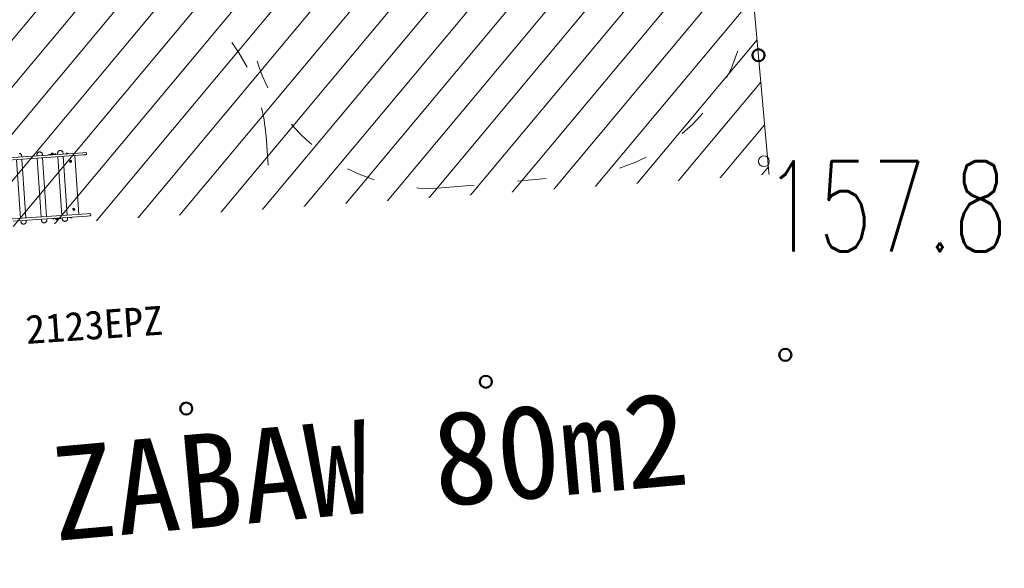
# Model space of a CAD drawing. Header units: feet. Extents: x 7492985 to 7493694, y 5986539 to 5988015.
# Tile 17 of 32: x 7493217.73 to 7493225.92, y 5986655.1 to 5986659.66. Entities that reach past the tile are written whole.
import ezdxf
from ezdxf.enums import TextEntityAlignment as Align

# ---------------------------------------------------------------- set-up
doc = ezdxf.new("R2010")
doc.units = ezdxf.units.FT
doc.header["$MEASUREMENT"] = 0
doc.linetypes.add('ACAD_ISO03W100', pattern=[30, 12, -18])
doc.layers.get('0').update_dxf_attribs({"color": 250, "linetype": 'CONTINUOUS', "lineweight": 100})
for name, color, linetype, lineweight in [('_budynek', 7, 'CONTINUOUS', 50), ('_k_kreskowanie', 250, 'CONTINUOUS', 5), ('_k_urzadzenia', 250, 'CONTINUOUS', 13), ('_k_widok', 7, 'CONTINUOUS', 18), ('_k_wymiar', 7, 'CONTINUOUS', 13), ('_k_ściany', 7, 'CONTINUOUS', 35), ('OTR_T_1', 7, 'CONTINUOUS', 18)]:
    doc.layers.add(name, color=color, linetype=linetype, lineweight=lineweight)
doc.layers.add('_k_niewidoczna', color=72, linetype='CONTINUOUS', lineweight=9, plot=False)
doc.layers.add('A_OZN_OPIS', color=7, linetype='CONTINUOUS')
doc.styles.add('GENERATED_STYLE_1', font='MS Gothic.ttf')
doc.styles.add('GENERATED_STYLE_2', font='MS Gothic.ttf')
doc.styles.get("Standard").update_dxf_attribs({"font": 'Simplex.SHX', "width": 0.75})

# ---------------------------------------------------------------- blocks, each defined once
blk = doc.blocks.new('2_OTRN')
at = {"linetype": 'Continuous'}
blk.add_circle((0, 0), 0.045, dxfattribs=at)
blk = doc.blocks.new('2123EPZ')
at = {"layer": '_k_urzadzenia'}
for p, q in [((-2.145447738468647, 0.2640000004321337), (-1.949574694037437, 0.2640000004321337)), ((-2.038236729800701, 0.2640000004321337), (-2.038236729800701, 0.2724999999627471)), ((-1.530728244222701, 0.2640000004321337), (-1.949574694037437, 0.2640000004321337)), ((-1.910904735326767, 0.2640000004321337), (-1.910904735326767, 0.2724999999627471)), ((-1.889950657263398, 0.2950000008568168), (-1.886992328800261, 0.2950000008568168)), ((-1.866038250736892, 0.2640000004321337), (-1.866038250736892, 0.2724999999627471)), ((-1.813645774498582, 0.269000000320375), (-1.808645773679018, 0.269000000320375)), ((-1.813645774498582, 0.269000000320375), (-1.813645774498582, 0.2640000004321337)), ((-1.758645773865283, 0.269000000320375), (-1.808645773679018, 0.269000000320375)), ((-1.793645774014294, 0.2710000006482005), (-1.773645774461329, 0.2710000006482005)), ((-1.793645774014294, 0.269000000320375), (-1.793645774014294, 0.2710000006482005)), ((-1.792395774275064, 0.2724500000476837), (-1.792395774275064, 0.2710000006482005)), ((-1.78834577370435, 0.2765000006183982), (-1.778945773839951, 0.2765000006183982)), ((-1.774895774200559, 0.2724500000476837), (-1.774895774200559, 0.2710000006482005)), ((-1.773645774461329, 0.269000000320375), (-1.773645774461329, 0.2710000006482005)), ((-1.758645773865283, 0.269000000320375), (-1.753645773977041, 0.269000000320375)), ((-1.753645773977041, 0.2640000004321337), (-1.753645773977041, 0.269000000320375)), ((-1.738706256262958, 0.2640000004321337), (-1.738706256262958, 0.2724999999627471)), ((-1.717752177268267, 0.2950000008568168), (-1.714793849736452, 0.2950000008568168)), ((-1.693839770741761, 0.2640000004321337), (-1.693839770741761, 0.2724999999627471)), ((-1.670606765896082, 0.2655570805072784), (-1.670606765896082, 0.2641070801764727)), ((-1.670606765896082, 0.2641070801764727), (-1.653106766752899, 0.2641070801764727)), ((-1.66655676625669, 0.2696070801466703), (-1.657156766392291, 0.2696070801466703)), ((-1.653106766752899, 0.2655570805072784), (-1.653106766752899, 0.2641070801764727)), ((-1.506000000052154, 0.2640000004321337), (-1.530728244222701, 0.2640000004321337)), ((-1.5, 0.2580000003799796), (-1.5, 0.2510000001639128)), ((-1.949574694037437, 0.2450000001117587), (-2.394989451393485, 0.2450000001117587)), ((-2.083103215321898, -0.2449999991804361), (-2.083103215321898, 0.2450000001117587)), ((-2.038236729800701, -0.2449999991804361), (-2.038236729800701, 0.2450000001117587)), ((-1.949574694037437, 0.2450000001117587), (-1.530728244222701, 0.2450000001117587)), ((-1.910904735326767, -0.2449999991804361), (-1.910904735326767, 0.2450000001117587)), ((-1.866038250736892, -0.2449999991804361), (-1.866038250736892, 0.2450000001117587)), ((-1.738706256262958, -0.2449999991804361), (-1.738706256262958, 0.2450000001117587)), ((-1.693839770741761, -0.2449999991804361), (-1.693839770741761, 0.2450000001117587)), ((-1.639590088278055, 0.1998280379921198), (-1.6381572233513, 0.2029103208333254)), ((-1.637887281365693, 0.1969177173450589), (-1.639590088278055, 0.1998280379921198)), ((-1.6381572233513, 0.2029103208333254), (-1.635021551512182, 0.2030822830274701)), ((-1.637945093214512, 0.1970165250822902), (-1.636611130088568, 0.1970896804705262)), ((-1.634751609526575, 0.1970896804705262), (-1.637887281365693, 0.1969177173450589)), ((-1.635178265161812, 0.2001719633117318), (-1.636823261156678, 0.2029834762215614)), ((-1.636454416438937, 0.2099999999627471), (-1.636665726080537, 0.2099999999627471)), ((-1.636454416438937, 0.1900000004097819), (-1.636665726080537, 0.1900000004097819)), ((-1.636611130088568, 0.1970896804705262), (-1.635178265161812, 0.2001719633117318)), ((-1.634751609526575, 0.1970896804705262), (-1.636611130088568, 0.1970896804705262)), ((-1.633318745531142, 0.2001719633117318), (-1.635178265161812, 0.2001719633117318)), ((-1.635021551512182, 0.2030822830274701), (-1.633318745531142, 0.2001719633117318)), ((-1.633318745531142, 0.2001719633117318), (-1.634751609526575, 0.1970896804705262)), ((-1.597644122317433, -0.2449999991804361), (-1.597644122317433, 0.2450000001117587)), ((-1.530728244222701, 0.2450000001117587), (-1.506000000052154, 0.2450000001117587)), ((-1.949574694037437, -0.2449999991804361), (-2.394989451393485, -0.2449999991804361)), ((-1.949574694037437, -0.2449999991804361), (-1.530728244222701, -0.2449999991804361)), ((-1.639593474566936, -0.2000608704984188), (-1.638071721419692, -0.1970308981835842)), ((-1.637976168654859, -0.2030299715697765), (-1.639593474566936, -0.2000608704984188)), ((-1.638071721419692, -0.1970308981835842), (-1.634932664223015, -0.1969700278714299)), ((-1.637995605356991, -0.2029942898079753), (-1.636696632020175, -0.2029691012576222)), ((-1.634837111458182, -0.2029691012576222), (-1.637976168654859, -0.2030299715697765)), ((-1.635174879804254, -0.1999391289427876), (-1.636772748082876, -0.1970057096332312)), ((-1.636696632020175, -0.2029691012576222), (-1.635174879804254, -0.1999391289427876)), ((-1.634837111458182, -0.2029691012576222), (-1.636696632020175, -0.2029691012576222)), ((-1.636454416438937, -0.1899999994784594), (-1.636665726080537, -0.1899999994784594)), ((-1.636454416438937, -0.2099999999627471), (-1.636665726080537, -0.2099999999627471)), ((-1.63331535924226, -0.1999391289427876), (-1.635174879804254, -0.1999391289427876)), ((-1.634932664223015, -0.1969700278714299), (-1.63331535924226, -0.1999391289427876)), ((-1.63331535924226, -0.1999391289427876), (-1.634837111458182, -0.2029691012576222)), ((-1.530728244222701, -0.2449999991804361), (-1.506000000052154, -0.2449999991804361)), ((-2.145447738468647, -0.2639999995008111), (-1.949574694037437, -0.2639999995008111)), ((-2.083103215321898, -0.2724999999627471), (-2.083103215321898, -0.2639999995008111)), ((-2.062149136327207, -0.2949999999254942), (-2.059190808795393, -0.2949999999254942)), ((-2.038236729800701, -0.2724999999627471), (-2.038236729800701, -0.2639999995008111)), ((-1.530728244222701, -0.2639999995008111), (-1.949574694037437, -0.2639999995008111)), ((-1.910904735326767, -0.2724999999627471), (-1.910904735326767, -0.2639999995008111)), ((-1.889950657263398, -0.2949999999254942), (-1.886992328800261, -0.2949999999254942)), ((-1.866038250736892, -0.2724999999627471), (-1.866038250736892, -0.2639999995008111)), ((-1.813645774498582, -0.2639999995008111), (-1.813645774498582, -0.2689999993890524)), ((-1.808645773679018, -0.2689999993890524), (-1.813645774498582, -0.2689999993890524)), ((-1.808645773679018, -0.2689999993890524), (-1.758645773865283, -0.2689999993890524)), ((-1.793645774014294, -0.2709999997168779), (-1.793645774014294, -0.2689999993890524)), ((-1.793645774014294, -0.2709999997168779), (-1.773645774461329, -0.2709999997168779)), ((-1.792395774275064, -0.2724500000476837), (-1.792395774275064, -0.2709999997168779)), ((-1.778945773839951, -0.2764999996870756), (-1.78834577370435, -0.2764999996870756)), ((-1.774895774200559, -0.2724500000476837), (-1.774895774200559, -0.2709999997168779)), ((-1.773645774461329, -0.2709999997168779), (-1.773645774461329, -0.2689999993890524)), ((-1.753645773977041, -0.2689999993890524), (-1.758645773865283, -0.2689999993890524)), ((-1.753645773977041, -0.2689999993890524), (-1.753645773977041, -0.2639999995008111)), ((-1.738706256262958, -0.2724999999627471), (-1.738706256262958, -0.2639999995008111)), ((-1.717752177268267, -0.2949999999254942), (-1.714793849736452, -0.2949999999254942)), ((-1.693839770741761, -0.2724999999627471), (-1.693839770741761, -0.2639999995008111)), ((-1.670608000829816, -0.2654499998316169), (-1.670608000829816, -0.2639999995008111)), ((-1.657158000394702, -0.2694999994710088), (-1.666558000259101, -0.2694999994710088)), ((-1.65310800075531, -0.2654499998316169), (-1.65310800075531, -0.2639999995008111)), ((-1.506000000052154, -0.2639999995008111), (-1.530728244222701, -0.2639999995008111)), ((-1.5, -0.257999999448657), (-1.5, -0.2509999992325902))]:
    blk.add_line(p, q, dxfattribs=at)
for centre, radius, start, end in [((-1.78834577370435, 0.2724500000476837), 0.004050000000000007, 90, 180), ((-1.778945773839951, 0.2724500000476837), 0.004050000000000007, 0, 90), ((-1.66655676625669, 0.2655570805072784), 0.004050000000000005, 90, 180), ((-1.6672567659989, 0.263707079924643), 0.0004000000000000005, 47.07957429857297, 90), ((-1.657156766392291, 0.2655570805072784), 0.004050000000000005, 0, 90), ((-1.656456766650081, 0.263707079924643), 0.0004000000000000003, 90, 132.920425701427), ((-1.506000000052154, 0.2580000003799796), 0.005999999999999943, 0, 90), ((-1.506000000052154, 0.2510000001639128), 0.006000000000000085, 270, 0), ((-1.506000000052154, -0.2509999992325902), 0.006000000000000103, 0, 90), ((-1.78834577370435, -0.2724500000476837), 0.004050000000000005, 180, 270), ((-1.778945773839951, -0.2724500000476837), 0.004050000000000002, 270, 0), ((-1.666558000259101, -0.2654499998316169), 0.004050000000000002, 180, 270), ((-1.657158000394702, -0.2654499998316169), 0.004050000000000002, 270, 0), ((-1.506000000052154, -0.257999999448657), 0.005999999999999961, 270, 0)]:
    blk.add_arc(centre, radius, start, end, dxfattribs=at)
for centre, major_axis, ratio in [((-1.636454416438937, 0.2000000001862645), (9.66677911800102e-19, -0.01025000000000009), 0.9063077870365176), ((-1.636454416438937, 0.2000000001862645), (9.109726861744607e-15, -0.01000000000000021), 0.9063077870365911), ((-1.636454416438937, -0.1999999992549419), (9.66677911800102e-19, -0.01025000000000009), 0.9063077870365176), ((-1.636454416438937, -0.1999999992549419), (9.2656438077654e-15, -0.01000000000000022), 0.9063077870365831)]:
    blk.add_ellipse(centre, major_axis=major_axis, ratio=ratio, dxfattribs=at)
for centre, major_axis, ratio, start_param, end_param in [((-1.636665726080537, 0.2000000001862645), (-2.413347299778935e-16, -0.01000000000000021), 0.9063077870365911, 3.141592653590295, 6.283185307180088), ((-1.636877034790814, 0.2000000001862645), (-6.017859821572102e-15, 0.01024999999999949), 0.9063077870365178, 5.698022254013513, 6.260436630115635), ((-1.636877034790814, 0.2000000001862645), (6.016853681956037e-15, -0.01025000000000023), 0.9063077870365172, 0.02274867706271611, 0.5851630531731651), ((-1.636665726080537, -0.1999999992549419), (2.477185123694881e-17, -0.01000000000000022), 0.9063077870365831, 3.1415926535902, 6.283185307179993), ((-1.636877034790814, -0.1999999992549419), (-6.011857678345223e-15, 0.01025000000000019), 0.9063077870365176, 5.698022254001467, 6.260436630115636), ((-1.636877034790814, -0.1999999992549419), (6.01664551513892e-15, -0.01025000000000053), 0.9063077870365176, 0.02274867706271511, 0.5851630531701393)]:
    blk.add_ellipse(centre, major_axis=major_axis, ratio=ratio, start_param=start_param, end_param=end_param, dxfattribs=at)
for points, knots in [([(-2.038236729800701, 0.2724999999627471), (-2.038236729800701, 0.2747973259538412), (-2.038565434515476, 0.2770946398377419), (-2.039860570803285, 0.2814927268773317), (-2.040827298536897, 0.2835934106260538), (-2.043335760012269, 0.2874029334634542), (-2.044878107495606, 0.28911127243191), (-2.048418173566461, 0.2919491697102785), (-2.050416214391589, 0.2930772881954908), (-2.054634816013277, 0.2945896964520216), (-2.056849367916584, 0.2949856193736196), (-2.059108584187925, 0.2949998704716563), (-2.059149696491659, 0.2950000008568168), (-2.059190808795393, 0.2950000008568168)], [4.71238898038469, 4.71238898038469, 4.71238898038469, 4.71238898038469, 5.026548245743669, 5.026548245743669, 5.340707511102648, 5.340707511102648, 5.654866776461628, 5.654866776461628, 5.969026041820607, 5.969026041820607, 6.277468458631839, 6.277468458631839, 6.283185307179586, 6.283185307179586, 6.283185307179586, 6.283185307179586]), ([(-1.910904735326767, 0.2724999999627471), (-1.910904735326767, 0.2747973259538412), (-1.910576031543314, 0.2770946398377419), (-1.909280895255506, 0.2814927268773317), (-1.908314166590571, 0.2835934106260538), (-1.905805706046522, 0.2874029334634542), (-1.904263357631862, 0.28911127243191), (-1.90072329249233, 0.2919491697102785), (-1.898725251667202, 0.2930772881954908), (-1.894506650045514, 0.2945896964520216), (-1.892292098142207, 0.2949856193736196), (-1.890032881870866, 0.2949998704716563), (-1.889991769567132, 0.2950000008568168), (-1.889950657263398, 0.2950000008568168)], [4.71238898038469, 4.71238898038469, 4.71238898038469, 4.71238898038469, 5.026548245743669, 5.026548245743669, 5.340707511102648, 5.340707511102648, 5.654866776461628, 5.654866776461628, 5.969026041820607, 5.969026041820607, 6.277468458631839, 6.277468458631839, 6.283185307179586, 6.283185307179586, 6.283185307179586, 6.283185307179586]), ([(-1.866038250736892, 0.2724999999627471), (-1.866038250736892, 0.2747973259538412), (-1.866366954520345, 0.2770946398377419), (-1.867662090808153, 0.2814927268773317), (-1.868628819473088, 0.2835934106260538), (-1.871137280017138, 0.2874029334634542), (-1.872679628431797, 0.28911127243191), (-1.876219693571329, 0.2919491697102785), (-1.878217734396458, 0.2930772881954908), (-1.882436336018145, 0.2945896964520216), (-1.884650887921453, 0.2949856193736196), (-1.886910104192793, 0.2949998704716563), (-1.886951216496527, 0.2950000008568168), (-1.886992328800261, 0.2950000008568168)], [4.71238898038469, 4.71238898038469, 4.71238898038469, 4.71238898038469, 5.026548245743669, 5.026548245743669, 5.340707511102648, 5.340707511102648, 5.654866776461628, 5.654866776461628, 5.969026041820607, 5.969026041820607, 6.277468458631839, 6.277468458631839, 6.283185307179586, 6.283185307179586, 6.283185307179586, 6.283185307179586]), ([(-1.738706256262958, 0.2724999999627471), (-1.738706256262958, 0.2747973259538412), (-1.738377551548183, 0.2770946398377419), (-1.737082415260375, 0.2814927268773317), (-1.736115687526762, 0.2835934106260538), (-1.73360722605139, 0.2874029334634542), (-1.732064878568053, 0.28911127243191), (-1.728524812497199, 0.2919491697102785), (-1.72652677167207, 0.2930772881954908), (-1.722308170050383, 0.2945896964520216), (-1.720093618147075, 0.2949856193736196), (-1.717834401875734, 0.2949998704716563), (-1.717793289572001, 0.2950000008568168), (-1.717752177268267, 0.2950000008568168)], [4.71238898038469, 4.71238898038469, 4.71238898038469, 4.71238898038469, 5.026548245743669, 5.026548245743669, 5.340707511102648, 5.340707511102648, 5.654866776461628, 5.654866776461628, 5.969026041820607, 5.969026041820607, 6.277468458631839, 6.277468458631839, 6.283185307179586, 6.283185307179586, 6.283185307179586, 6.283185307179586]), ([(-1.693839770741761, 0.2724999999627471), (-1.693839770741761, 0.2747973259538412), (-1.694168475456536, 0.2770946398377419), (-1.695463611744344, 0.2814927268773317), (-1.696430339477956, 0.2835934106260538), (-1.698938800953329, 0.2874029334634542), (-1.700481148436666, 0.28911127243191), (-1.70402121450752, 0.2919491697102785), (-1.706019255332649, 0.2930772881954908), (-1.710237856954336, 0.2945896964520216), (-1.712452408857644, 0.2949856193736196), (-1.714711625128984, 0.2949998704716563), (-1.714752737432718, 0.2950000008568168), (-1.714793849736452, 0.2950000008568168)], [4.71238898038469, 4.71238898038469, 4.71238898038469, 4.71238898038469, 5.026548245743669, 5.026548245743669, 5.340707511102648, 5.340707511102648, 5.654866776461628, 5.654866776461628, 5.969026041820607, 5.969026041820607, 6.277468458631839, 6.277468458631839, 6.283185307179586, 6.283185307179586, 6.283185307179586, 6.283185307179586]), ([(-2.062149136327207, -0.2949999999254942), (-2.064341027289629, -0.2949999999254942), (-2.066531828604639, -0.2946271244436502), (-2.070700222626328, -0.2931802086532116), (-2.072673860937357, -0.2920997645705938), (-2.076223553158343, -0.2893446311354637), (-2.07779140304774, -0.287660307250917), (-2.080355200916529, -0.2838893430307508), (-2.081351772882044, -0.2818032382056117), (-2.082708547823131, -0.2774247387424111), (-2.083069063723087, -0.2751324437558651), (-2.083102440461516, -0.2727235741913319), (-2.083103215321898, -0.2726117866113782), (-2.083103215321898, -0.2724999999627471)], [3.141592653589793, 3.141592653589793, 3.141592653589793, 3.141592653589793, 3.446383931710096, 3.446383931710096, 3.754624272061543, 3.754624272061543, 4.068783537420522, 4.068783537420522, 4.382942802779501, 4.382942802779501, 4.697102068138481, 4.697102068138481, 4.71238898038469, 4.71238898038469, 4.71238898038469, 4.71238898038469]), ([(-2.059190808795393, -0.2949999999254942), (-2.056998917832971, -0.2949999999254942), (-2.054808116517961, -0.2946271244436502), (-2.050639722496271, -0.2931802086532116), (-2.048666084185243, -0.2920997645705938), (-2.045116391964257, -0.2893446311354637), (-2.043548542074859, -0.287660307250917), (-2.040984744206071, -0.2838893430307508), (-2.039988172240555, -0.2818032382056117), (-2.038631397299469, -0.2774247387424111), (-2.038270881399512, -0.2751324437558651), (-2.038237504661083, -0.2727235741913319), (-2.038236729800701, -0.2726117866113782), (-2.038236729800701, -0.2724999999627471)], [3.141592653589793, 3.141592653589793, 3.141592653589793, 3.141592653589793, 3.446383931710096, 3.446383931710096, 3.754624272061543, 3.754624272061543, 4.068783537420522, 4.068783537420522, 4.382942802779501, 4.382942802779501, 4.697102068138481, 4.697102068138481, 4.71238898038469, 4.71238898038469, 4.71238898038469, 4.71238898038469]), ([(-1.889950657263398, -0.2949999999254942), (-1.89214254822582, -0.2949999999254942), (-1.894333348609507, -0.2946271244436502), (-1.898501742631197, -0.2931802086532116), (-1.900475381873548, -0.2920997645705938), (-1.904025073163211, -0.2893446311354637), (-1.905592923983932, -0.287660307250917), (-1.90815672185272, -0.2838893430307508), (-1.909153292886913, -0.2818032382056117), (-1.910510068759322, -0.2774247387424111), (-1.910870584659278, -0.2751324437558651), (-1.910903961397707, -0.2727235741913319), (-1.910904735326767, -0.2726117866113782), (-1.910904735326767, -0.2724999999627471)], [3.141592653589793, 3.141592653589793, 3.141592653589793, 3.141592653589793, 3.446383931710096, 3.446383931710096, 3.754624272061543, 3.754624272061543, 4.068783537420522, 4.068783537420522, 4.382942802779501, 4.382942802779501, 4.697102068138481, 4.697102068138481, 4.71238898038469, 4.71238898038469, 4.71238898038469, 4.71238898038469]), ([(-1.886992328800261, -0.2949999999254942), (-1.884800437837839, -0.2949999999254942), (-1.882609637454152, -0.2946271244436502), (-1.878441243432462, -0.2931802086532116), (-1.876467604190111, -0.2920997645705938), (-1.872917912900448, -0.2893446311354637), (-1.871350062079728, -0.287660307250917), (-1.868786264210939, -0.2838893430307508), (-1.867789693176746, -0.2818032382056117), (-1.866432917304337, -0.2774247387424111), (-1.866072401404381, -0.2751324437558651), (-1.866039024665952, -0.2727235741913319), (-1.866038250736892, -0.2726117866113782), (-1.866038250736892, -0.2724999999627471)], [3.141592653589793, 3.141592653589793, 3.141592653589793, 3.141592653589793, 3.446383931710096, 3.446383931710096, 3.754624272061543, 3.754624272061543, 4.068783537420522, 4.068783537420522, 4.382942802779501, 4.382942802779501, 4.697102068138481, 4.697102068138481, 4.71238898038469, 4.71238898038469, 4.71238898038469, 4.71238898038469]), ([(-1.717752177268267, -0.2949999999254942), (-1.719944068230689, -0.2949999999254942), (-1.722134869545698, -0.2946271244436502), (-1.726303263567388, -0.2931802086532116), (-1.728276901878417, -0.2920997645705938), (-1.731826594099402, -0.2893446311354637), (-1.7333944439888, -0.287660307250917), (-1.735958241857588, -0.2838893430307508), (-1.736954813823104, -0.2818032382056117), (-1.738311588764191, -0.2774247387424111), (-1.738672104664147, -0.2751324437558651), (-1.738705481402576, -0.2727235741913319), (-1.738706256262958, -0.2726117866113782), (-1.738706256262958, -0.2724999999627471)], [3.141592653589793, 3.141592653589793, 3.141592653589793, 3.141592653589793, 3.446383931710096, 3.446383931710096, 3.754624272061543, 3.754624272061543, 4.068783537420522, 4.068783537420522, 4.382942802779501, 4.382942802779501, 4.697102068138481, 4.697102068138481, 4.71238898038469, 4.71238898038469, 4.71238898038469, 4.71238898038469]), ([(-1.714793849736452, -0.2949999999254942), (-1.71260195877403, -0.2949999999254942), (-1.710411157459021, -0.2946271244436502), (-1.706242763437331, -0.2931802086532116), (-1.704269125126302, -0.2920997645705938), (-1.700719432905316, -0.2893446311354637), (-1.699151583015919, -0.287660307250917), (-1.69658778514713, -0.2838893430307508), (-1.695591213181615, -0.2818032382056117), (-1.694234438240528, -0.2774247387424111), (-1.693873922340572, -0.2751324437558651), (-1.693840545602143, -0.2727235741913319), (-1.693839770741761, -0.2726117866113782), (-1.693839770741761, -0.2724999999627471)], [3.141592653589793, 3.141592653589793, 3.141592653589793, 3.141592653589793, 3.446383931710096, 3.446383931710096, 3.754624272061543, 3.754624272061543, 4.068783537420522, 4.068783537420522, 4.382942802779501, 4.382942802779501, 4.697102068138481, 4.697102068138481, 4.71238898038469, 4.71238898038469, 4.71238898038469, 4.71238898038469])]:
    blk.add_open_spline(points, degree=3, knots=knots, dxfattribs=at)
at = {"layer": '_k_widok', "linetype": 'ACAD_ISO03W100', "ltscale": 0.02}
blk.add_lwpolyline([(-3.064794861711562, -1.794999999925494, -0.2205930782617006), (-4.209800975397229, -1.263999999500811), (-4.25282537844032, -1.263999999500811, -0.4142135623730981), (-5.25282537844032, -0.2639999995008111), (-5.25282537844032, 0.2640000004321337, -0.414213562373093), (-4.25282537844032, 1.264000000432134), (-4.209800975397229, 1.264000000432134, -0.2205930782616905), (-3.064794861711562, 1.795000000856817), (-1.5, 1.795000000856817, -0.4142135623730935), (0, 0.2950000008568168), (0, -0.2949999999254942, -0.4142135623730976), (-1.5, -1.794999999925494)], format="xyb", close=True, dxfattribs=at)
at = {"layer": '_k_niewidoczna', "color": 1, "lineweight": 20, "insert": (-3.304798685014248, -0.4299453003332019), "char_height": 0.24, "width": 11.63444291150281, "attachment_point": 1, "line_spacing_factor": 1.55, "style": 'GENERATED_STYLE_1', "bg_fill": 2}
blk.add_mtext('\\A1;{\\f@MS Gothic|b0|i0|c238|p49;\\C256;\\P\\pi-0.24,l0.24,t0.24,1.2;^I^I2123EPZ\\P\\pi-0.96,l0.96,t0.96,1.2;^I}', dxfattribs=at)
blk = doc.blocks.new('42221')
at = {"layer": '_k_widok', "linetype": 'ACAD_ISO03W100', "ltscale": 0.02}
blk.add_lwpolyline([(-3.063016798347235, -1.5, -0.2389539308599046), (-4.27277959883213, -0.886833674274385), (-4.626033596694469, -0.886833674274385, -0.4142135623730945), (-6.126033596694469, 0.613166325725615), (-6.126033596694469, 1.753366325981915, -0.414213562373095), (-4.626033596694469, 3.253366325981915), (-3.063016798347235, 3.253366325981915, -0.2389539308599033), (-1.853253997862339, 2.6402000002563), (-1.5, 2.6402000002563, -0.4142135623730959), (0, 1.1402000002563), (0, 0, -0.4142135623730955), (-1.5, -1.5)], format="xyb", close=True, dxfattribs=at)
blk = doc.blocks.new('PZ')
at = {"layer": '_k_kreskowanie'}
h = blk.add_hatch(dxfattribs=at)
h.set_pattern_fill('ANSI31', color=30, scale=2)
h.set_pattern_definition([(44.99999999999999, (0, 9.999999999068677), (-0.1767766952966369, 0.1767766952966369), [])])
h.paths.add_polyline_path([(0, 0), (-10.00000000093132, -9.313225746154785e-10), (-10, -8), (0, -8.000000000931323)])
at = {"layer": '_k_widok', "linetype": 'ByBlock'}
blk.add_lwpolyline([(-10.00000000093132, -9.313225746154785e-10), (0, 0), (0, -8.000000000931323), (-10, -8)], close=True, dxfattribs=at)
at = {"layer": 'A_OZN_OPIS', "linetype": 'Continuous', "style": 'GENERATED_STYLE_2'}
blk.add_text('PLAC ZABAW 80m2', height=0.78, rotation=359.9999999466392, dxfattribs=at).set_placement((-8.833838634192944, -8.999057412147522))
at = {"layer": '_k_wymiar', "rotation": 358.818977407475}
blk.add_blockref('2123EPZ', (-4.142876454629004, -6.100376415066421), dxfattribs=at)
at = {"layer": '_budynek'}
for centre in [(-5.000000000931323, -8), (-2.5, -8.000000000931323), (0, -8.000000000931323)]:
    blk.add_circle(centre, 0.05, dxfattribs=at)
at = {"layer": '_k_wymiar', "xscale": -1, "rotation": 270}
blk.add_blockref('42221', (-3.302318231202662, -0.2372885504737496), dxfattribs=at)
at = {"layer": '_budynek'}
blk.add_circle((0, -5.500000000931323), 0.05, dxfattribs=at)
blk = doc.blocks.new('dz_89')
at = {"layer": '_k_widok', "rotation": 2.995343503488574}
blk.add_blockref('PZ', (62.81248085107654, 35.40524195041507), dxfattribs=at)

msp = doc.modelspace()

# ---------------------------------------------------------------- block references
at = {"layer": 'OTR_T_1'}
msp.add_blockref('2_OTRN', (7493223.92, 5986658.48), dxfattribs=at)

# ---------------------------------------------------------------- texts
at = {"layer": 'OTR_T_1', "lineweight": 9, "width": 0.7}
msp.add_text('157.8', height=0.75, dxfattribs=at).set_placement((7493223.92, 5986658.48), align=Align.TOP_LEFT)

# ---------------------------------------------------------------- next in the draw order: block references
at = {"layer": '_k_ściany', "rotation": 2.126854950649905}
msp.add_blockref('dz_89', (7493161.928738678, 5986627.126837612), dxfattribs=at)

doc.saveas('drawing.dxf')
